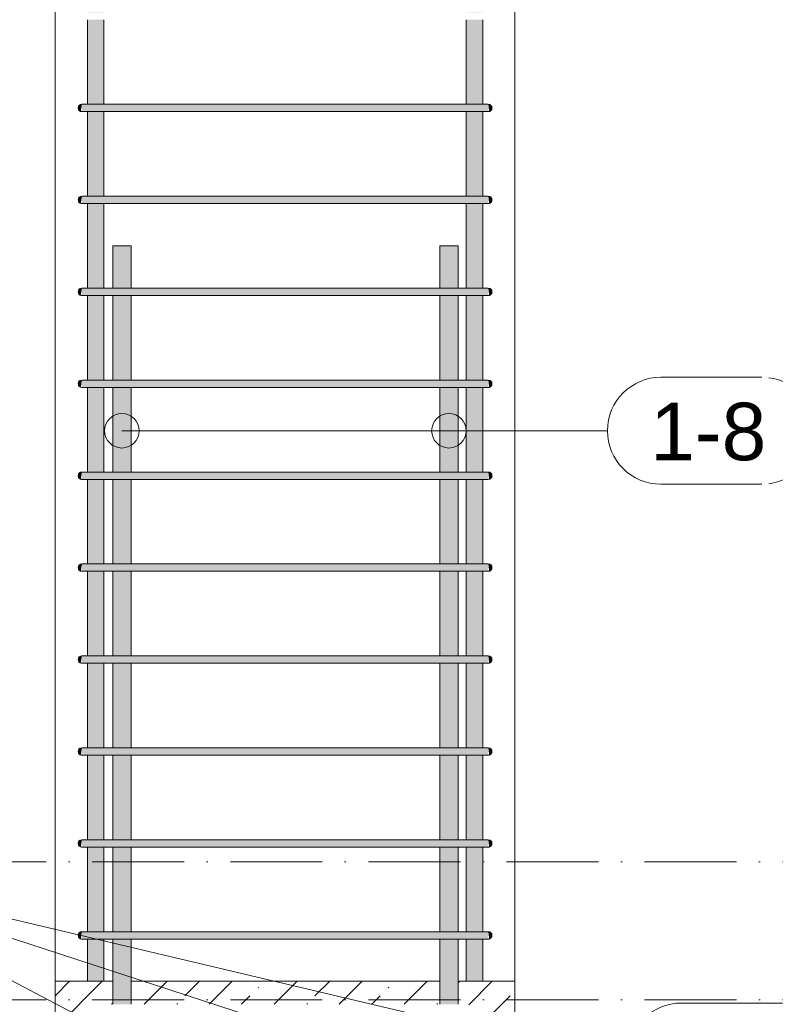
# Model space of a CAD drawing. Header units: millimetres. Extents: x 4307 to 42792, y 1610 to 10025.
# Tile 189 of 256: x 27038 to 27860, y 5845 to 6916. Entities that reach past the tile are written whole.
import ezdxf

# ---------------------------------------------------------------- set-up
doc = ezdxf.new("R2010")
doc.units = ezdxf.units.MM
doc.linetypes.add('Čerchovaná', pattern=[150, 100, -25, 0, -25])
for name, color, linetype, lineweight in [('A-FLOR-LEVL', 51, 'Continuous', 5), ('S-BEAM', 12, 'Continuous', 9), ('S-COLS', 52, 'Continuous', 9), ('S-RBAR', 171, 'Continuous', 5), ('S-RBAR-IDEN', 171, 'Continuous', 5)]:
    doc.layers.add(name, color=color, linetype=linetype, lineweight=lineweight)
doc.styles.add('Arial_1', font='arial.ttf', dxfattribs={"height": 62.5})

# ---------------------------------------------------------------- blocks, each defined once
blk = doc.blocks.new('Popisek výztuže - _Typ_ množství_PRAVÝ-500031-V2')
at = {"layer": 'S-RBAR-IDEN'}
for p, q in [((16505.8, 5846.4), (16396.1, 5846.4)), ((16396.1, 5730), (16505.8, 5730))]:
    blk.add_line(p, q, dxfattribs=at)
for centre, start, end in [((16396.1, 5788.2), 90, 270), ((16505.8, 5788.2), 277.6434, 82.3566)]:
    blk.add_arc(centre, 58.2, start, end, dxfattribs=at)

msp = doc.modelspace()

# ---------------------------------------------------------------- hatches: boundary and pattern name
at = {"layer": 'S-BEAM', "lineweight": 5}
h = msp.add_hatch(dxfattribs=at)
h.set_pattern_fill('FP_2', color=256, style=0, pattern_type=2)
h.set_pattern_definition([(45, (27111.52, 5500.453), (-35.3553, 35.3553), []), (45, (27146.873, 5500.453), (-17.6777, 53.033), [25, -12.5, 0.8382, -11.662])])
h.paths.add_polyline_path([(27076.5, 5620), (27139.1, 5620), (27139.1, 5645), (27130.8, 5645.1), (27123.7, 5646), (27116.5, 5649), (27110.2, 5653.8), (27105.1, 5660.9), (27102.5, 5667.2), (27101.5, 5675), (27101.5, 5815), (27102.5, 5822.8), (27105.5, 5830), (27110.2, 5836.2), (27117.3, 5841.3), (27124.4, 5844.1), (27131.5, 5845), (27139.1, 5845), (27139.1, 5870), (27076.5, 5870), (27076.5, 5643.5)])
h.paths.add_polyline_path([(27576.5, 5620), (27576.5, 5870), (27514.7, 5870), (27514.7, 5845), (27521.5, 5845), (27529.2, 5844), (27537.1, 5840.5), (27542.7, 5836.2), (27547.8, 5829.1), (27550.4, 5822.8), (27551.5, 5815), (27551.5, 5675), (27550, 5666.3), (27547.4, 5660), (27542.7, 5653.8), (27535.6, 5648.7), (27529.2, 5646), (27521.5, 5645), (27514.7, 5645), (27514.7, 5620), (27575.8, 5620)])
h.paths.add_polyline_path([(27494.7, 5620), (27494.7, 5645), (27159.1, 5645), (27159.1, 5620), (27472.6, 5620)])
h.paths.add_polyline_path([(27163.1, 5655), (27494.7, 5655), (27494.7, 5679.4), (27178.3, 5679.4), (27159.1, 5660.3), (27159.1, 5655)])
h.paths.add_polyline_path([(27514.7, 5655), (27521.5, 5655), (27526.6, 5655.7), (27531.5, 5657.7), (27535.6, 5660.9), (27538.8, 5665), (27540.9, 5670.6), (27541.5, 5675), (27541.5, 5679.4), (27514.7, 5679.4), (27514.7, 5655.7)])
h.paths.add_polyline_path([(27131.5, 5655), (27137.3, 5655.9), (27139.1, 5657), (27139.1, 5679.4), (27112, 5679.4), (27111.5, 5674.8), (27112.1, 5669.8), (27114.1, 5665), (27117.9, 5660.4), (27121.5, 5657.7), (27126.3, 5655.7), (27130.8, 5655.1)])
h.paths.add_polyline_path([(27159.1, 5674.4), (27164.2, 5679.4), (27159.1, 5679.4)])
h.paths.add_polyline_path([(27111.5, 5701.4), (27115.5, 5701.4), (27139.1, 5725.1), (27139.1, 5835), (27131.5, 5835), (27126.3, 5834.3), (27121.5, 5832.3), (27117.3, 5829.1), (27114.1, 5825), (27112.1, 5819.9), (27111.5, 5815), (27111.5, 5701.4)])
h.paths.add_polyline_path([(27139.1, 5701.4), (27139.1, 5711), (27129.6, 5701.4)])
h.paths.add_polyline_path([(27541.5, 5701.4), (27541.5, 5815), (27540.8, 5820.2), (27538.8, 5825), (27535.6, 5829.1), (27531.5, 5832.3), (27526.6, 5834.3), (27521.5, 5835), (27514.7, 5835), (27514.7, 5701.4), (27524.2, 5701.4)])
h.paths.add_polyline_path([(27163.1, 5701.4), (27494.7, 5701.4), (27494.7, 5835), (27159.1, 5835), (27159.1, 5701.4)])
h.paths.add_polyline_path([(27317.9, 5845), (27494.7, 5845), (27494.7, 5870), (27159.1, 5870), (27159.1, 5845), (27214.7, 5845)])
at = {"layer": 'S-RBAR'}
h = msp.add_hatch(color=7, dxfattribs=at)
h.paths.add_polyline_path([(27111.5, 5870), (27129.5, 5870), (27129.5, 5916), (27111.5, 5916), (27111.5, 5887.8)])
h.paths.add_polyline_path([(27117.8, 5924), (27129.5, 5924), (27129.5, 6016), (27111.5, 6016), (27111.5, 5924), (27114.6, 5924)])
h.paths.add_polyline_path([(27111.5, 6024), (27129.5, 6024), (27129.5, 6116), (27111.5, 6116), (27111.5, 6050.7)])
h.paths.add_polyline_path([(27111.5, 6124), (27129.5, 6124), (27129.5, 6216), (27111.5, 6216), (27111.5, 6159.3)])
h.paths.add_polyline_path([(27117.8, 6224), (27129.5, 6224), (27129.5, 6316), (27111.5, 6316), (27111.5, 6224), (27114.6, 6224)])
h.paths.add_polyline_path([(27111.5, 6324), (27129.5, 6324), (27129.5, 6416), (27111.5, 6416), (27111.5, 6376.5)])
h.paths.add_polyline_path([(27117.8, 6424), (27129.5, 6424), (27129.5, 6516), (27111.5, 6516), (27111.5, 6424), (27114.6, 6424)])
h.paths.add_polyline_path([(27117.8, 6524), (27129.5, 6524), (27129.5, 6616), (27111.5, 6616), (27111.5, 6524), (27114.6, 6524)])
h.paths.add_polyline_path([(27111.5, 6624), (27129.5, 6624), (27129.5, 6716), (27111.5, 6716), (27111.5, 6702.3)])
h.paths.add_polyline_path([(27111.5, 6724), (27129.5, 6724), (27129.5, 6816), (27111.5, 6816), (27111.5, 6810.9)])
h.paths.add_polyline_path([(27111.5, 6824), (27129.5, 6824), (27129.5, 6916), (27111.5, 6916), (27111.5, 6865.2)])
h.paths.add_polyline_path([(27129.5, 6924), (27129.5, 7016), (27111.5, 7016), (27111.5, 6924), (27125.5, 6924)])
h.paths.add_polyline_path([(27117.8, 7024), (27129.5, 7024), (27129.5, 7116), (27111.5, 7116), (27111.5, 7024), (27114.6, 7024)])
h.paths.add_polyline_path([(27111.5, 7124), (27129.5, 7124), (27129.5, 7216), (27111.5, 7216), (27111.5, 7136.7)])
h.paths.add_polyline_path([(27125.5, 7224), (27129.5, 7224), (27129.5, 7316), (27111.5, 7316), (27111.5, 7224), (27121.6, 7224)])
h.paths.add_polyline_path([(27117.8, 7324), (27129.5, 7324), (27129.5, 7416), (27111.5, 7416), (27111.5, 7324), (27114.6, 7324)])
h.paths.add_polyline_path([(27111.5, 7424), (27129.5, 7424), (27129.5, 7516), (27111.5, 7516), (27111.5, 7462.5)])
h.paths.add_polyline_path([(27111.5, 7524), (27129.5, 7524), (27129.5, 7616), (27111.5, 7616), (27111.5, 7571.1)])
h.paths.add_polyline_path([(27111.5, 7624), (27129.5, 7624), (27129.5, 7716), (27111.5, 7716), (27111.5, 7679.7)])
h.paths.add_polyline_path([(27117.8, 7724), (27129.5, 7724), (27129.5, 7816), (27111.5, 7816), (27111.5, 7724), (27114.6, 7724)])
h.paths.add_polyline_path([(27117.8, 7824), (27129.5, 7824), (27129.5, 7916), (27111.5, 7916), (27111.5, 7824), (27114.6, 7824)])
h.paths.add_polyline_path([(27111.5, 7924), (27129.5, 7924), (27129.5, 8016), (27111.5, 8016), (27111.5, 8005.5)])
h.paths.add_polyline_path([(27111.5, 8024), (27129.5, 8024), (27129.5, 8116), (27111.5, 8116), (27111.5, 8114.1)])
h.paths.add_polyline_path([(27111.5, 8124), (27129.5, 8124), (27129.5, 8216), (27111.5, 8216), (27111.5, 8168.4)])
h.paths.add_polyline_path([(27129.5, 8224), (27129.5, 8316), (27111.5, 8316), (27111.5, 8224), (27125.5, 8224)])
h.paths.add_polyline_path([(27111.5, 8324), (27129.5, 8324), (27129.5, 8416), (27111.5, 8416), (27111.5, 8331.3)])
h.paths.add_polyline_path([(27117.8, 8424), (27129.5, 8424), (27129.5, 8516), (27111.5, 8516), (27111.5, 8424), (27114.6, 8424)])
h.paths.add_polyline_path([(27117.8, 8524), (27129.5, 8524), (27129.5, 8616), (27111.5, 8616), (27111.5, 8524), (27114.6, 8524)])
h.paths.add_polyline_path([(27117.8, 8624), (27129.5, 8624), (27129.5, 8660), (27111.5, 8660), (27111.5, 8624), (27114.6, 8624)])
h = msp.add_hatch(color=7, dxfattribs=at)
h.paths.add_polyline_path([(27524.2, 5870), (27541.4, 5870), (27541.4, 5916), (27523.4, 5916), (27523.4, 5870)])
h.paths.add_polyline_path([(27527.5, 5924), (27541.4, 5924), (27541.4, 6016), (27523.4, 6016), (27523.4, 5924), (27524.2, 5924)])
h.paths.add_polyline_path([(27538.4, 6024), (27541.4, 6024), (27541.4, 6116), (27523.4, 6116), (27523.4, 6024), (27535.1, 6024)])
h.paths.add_polyline_path([(27541.4, 6124), (27541.4, 6216), (27523.4, 6216), (27523.4, 6124), (27538.4, 6124)])
h.paths.add_polyline_path([(27524.2, 6224), (27541.4, 6224), (27541.4, 6316), (27523.4, 6316), (27523.4, 6224)])
h.paths.add_polyline_path([(27538.4, 6324), (27541.4, 6324), (27541.4, 6416), (27523.4, 6416), (27523.4, 6324), (27535.1, 6324)])
h.paths.add_polyline_path([(27535.1, 6424), (27541.4, 6424), (27541.4, 6516), (27523.4, 6516), (27523.4, 6424), (27531.3, 6424)])
h.paths.add_polyline_path([(27541.4, 6524), (27541.4, 6616), (27523.4, 6616), (27523.4, 6524), (27538.4, 6524)])
h.paths.add_polyline_path([(27531.3, 6624), (27541.4, 6624), (27541.4, 6716), (27523.4, 6716), (27523.4, 6624), (27527.5, 6624)])
h.paths.add_polyline_path([(27524.2, 6724), (27541.4, 6724), (27541.4, 6816), (27523.4, 6816), (27523.4, 6724)])
h.paths.add_polyline_path([(27527.5, 6824), (27541.4, 6824), (27541.4, 6916), (27523.4, 6916), (27523.4, 6824), (27524.2, 6824)])
h.paths.add_polyline_path([(27535.1, 6924), (27541.4, 6924), (27541.4, 7016), (27523.4, 7016), (27523.4, 6924), (27531.3, 6924)])
h.paths.add_polyline_path([(27541.4, 7024), (27541.4, 7116), (27523.4, 7116), (27523.4, 7024), (27538.4, 7024)])
h.paths.add_polyline_path([(27535.1, 7124), (27541.4, 7124), (27541.4, 7216), (27523.4, 7216), (27523.4, 7124), (27531.3, 7124)])
h.paths.add_polyline_path([(27535.1, 7224), (27541.4, 7224), (27541.4, 7316), (27523.4, 7316), (27523.4, 7224), (27531.3, 7224)])
h.paths.add_polyline_path([(27538.4, 7324), (27541.4, 7324), (27541.4, 7416), (27523.4, 7416), (27523.4, 7324), (27535.1, 7324)])
h.paths.add_polyline_path([(27523.4, 7424), (27541.4, 7424), (27541.4, 7516), (27523.4, 7516), (27523.4, 7462.5)])
h.paths.add_polyline_path([(27531.3, 7524), (27541.4, 7524), (27541.4, 7616), (27523.4, 7616), (27523.4, 7524), (27527.5, 7524)])
h.paths.add_polyline_path([(27524.2, 7624), (27541.4, 7624), (27541.4, 7716), (27523.4, 7716), (27523.4, 7624)])
h.paths.add_polyline_path([(27535.1, 7724), (27541.4, 7724), (27541.4, 7816), (27523.4, 7816), (27523.4, 7724), (27531.3, 7724)])
h.paths.add_polyline_path([(27541.4, 7824), (27541.4, 7916), (27523.4, 7916), (27523.4, 7824), (27538.4, 7824)])
h.paths.add_polyline_path([(27523.4, 7924), (27541.4, 7924.1), (27541.4, 8016), (27523.4, 8016)])
h.paths.add_polyline_path([(27523.4, 8024), (27541.4, 8024), (27541.4, 8116), (27523.4, 8116), (27523.4, 8114.1)])
h.paths.add_polyline_path([(27531.3, 8124), (27541.4, 8124), (27541.4, 8216), (27523.4, 8216), (27523.4, 8124), (27527.5, 8124)])
h.paths.add_polyline_path([(27523.4, 8224), (27541.4, 8224), (27541.4, 8316), (27523.4, 8316)])
h.paths.add_polyline_path([(27538.4, 8324), (27541.4, 8324), (27541.4, 8416), (27523.4, 8416), (27523.4, 8324), (27535.1, 8324)])
h.paths.add_polyline_path([(27524.2, 8424), (27541.4, 8424), (27541.4, 8516), (27523.4, 8516), (27523.4, 8424)])
h.paths.add_polyline_path([(27527.5, 8524), (27541.4, 8524), (27541.4, 8616), (27523.4, 8616), (27523.4, 8524), (27524.2, 8524)])
h.paths.add_polyline_path([(27535.1, 8624), (27541.4, 8624), (27541.4, 8660), (27523.4, 8660), (27523.4, 8624), (27531.3, 8624)])
for points in [[(27104.4, 6816.1), (27105.5, 6824), (27103.5, 6823.5), (27102, 6822), (27101.5, 6820), (27102, 6818), (27103.5, 6816.5)], [(27114.6, 6816), (27125.5, 6816), (27125.5, 6824), (27105.5, 6824), (27105.5, 6816), (27111.5, 6816)], [(27524.2, 6816), (27527.5, 6816), (27527.5, 6824), (27125.5, 6824), (27125.5, 6816), (27317.9, 6816)], [(27543.8, 6816), (27547.5, 6816.1), (27547.5, 6824), (27527.5, 6824), (27527.5, 6816), (27541.6, 6816)], [(27548.5, 6816.1), (27549.5, 6816.5), (27550.9, 6818), (27551.5, 6820), (27550.9, 6822), (27549.5, 6823.5), (27547.5, 6824), (27548.1, 6819)], [(27104.4, 6716.1), (27105.5, 6724), (27103.5, 6723.5), (27102, 6722), (27101.5, 6720), (27102, 6718), (27103.5, 6716.5)], [(27114.6, 6716), (27125.5, 6716), (27125.5, 6724), (27105.5, 6724), (27105.5, 6716), (27111.5, 6716)], [(27125.5, 6716), (27527.5, 6716), (27527.5, 6724), (27125.5, 6724)], [(27543.8, 6716), (27547.5, 6716.1), (27547.5, 6724), (27527.5, 6724), (27527.5, 6716), (27541.6, 6716)], [(27548.5, 6716.1), (27549.5, 6716.5), (27550.9, 6718), (27551.5, 6720), (27550.9, 6722), (27549.5, 6723.5), (27547.5, 6724), (27548.1, 6719)], [(27104.4, 6616.1), (27105.5, 6624), (27103.5, 6623.5), (27102, 6622), (27101.5, 6620), (27102, 6618), (27103.5, 6616.5)], [(27111.3, 6616), (27125.5, 6616), (27125.5, 6624), (27105.5, 6624), (27105.5, 6616), (27109.1, 6616)], [(27125.5, 6616), (27527.5, 6616), (27527.5, 6624), (27125.5, 6624)], [(27527.5, 6616), (27547.5, 6616.1), (27547.5, 6624), (27527.5, 6624), (27527.5, 6620.9)], [(27548.5, 6616.1), (27549.5, 6616.5), (27550.9, 6618), (27551.5, 6620), (27550.9, 6622), (27549.5, 6623.5), (27547.5, 6624), (27548.1, 6619)], [(27104.4, 6516.1), (27105.5, 6524), (27103.5, 6523.5), (27102, 6522), (27101.5, 6520), (27102, 6518), (27103.5, 6516.5)], [(27121.6, 6516), (27125.5, 6516), (27125.5, 6524), (27105.5, 6524), (27105.5, 6516), (27121.3, 6516)], [(27125.5, 6516), (27527.5, 6516), (27527.5, 6524), (27125.5, 6524)], [(27545.9, 6516), (27547.5, 6516.1), (27547.5, 6524), (27527.5, 6524), (27527.5, 6516), (27543.8, 6516)], [(27548.5, 6516.1), (27549.5, 6516.5), (27550.9, 6518), (27551.5, 6520), (27550.9, 6522), (27549.5, 6523.5), (27547.5, 6524), (27548.1, 6519)], [(27104.4, 6416.1), (27105.5, 6424), (27103.5, 6423.5), (27102, 6422), (27101.5, 6420), (27102, 6418), (27103.5, 6416.5)], [(27111.3, 6416), (27125.5, 6416), (27125.5, 6424), (27105.5, 6424), (27105.5, 6416), (27109.1, 6416)], [(27125.5, 6416), (27527.5, 6416), (27527.5, 6424), (27125.5, 6424)], [(27545.9, 6416), (27547.5, 6416.1), (27547.5, 6424), (27527.5, 6424), (27527.5, 6416), (27543.8, 6416)], [(27548.5, 6416.1), (27549.5, 6416.5), (27550.9, 6418), (27551.5, 6420), (27550.9, 6422), (27549.5, 6423.5), (27547.5, 6424), (27548.1, 6419)], [(27104.4, 6316.1), (27105.5, 6324), (27103.5, 6323.5), (27102, 6322), (27101.5, 6320), (27102, 6318), (27103.5, 6316.5)], [(27111.3, 6316), (27125.5, 6316), (27125.5, 6324), (27105.5, 6324), (27105.5, 6316), (27109.1, 6316)], [(27125.5, 6316), (27527.5, 6316), (27527.5, 6324), (27125.5, 6324)], [(27546.6, 6316), (27547.5, 6316.1), (27547.5, 6324), (27527.5, 6324), (27527.5, 6316), (27545.9, 6316)], [(27548.5, 6316.1), (27549.5, 6316.5), (27550.9, 6318), (27551.5, 6320), (27550.9, 6322), (27549.5, 6323.5), (27547.5, 6324), (27548.1, 6319)], [(27104.4, 6216.1), (27105.5, 6224), (27103.5, 6223.5), (27102, 6222), (27101.5, 6220), (27102, 6218), (27103.5, 6216.5)], [(27114.6, 6216), (27125.5, 6216), (27125.5, 6224), (27105.5, 6224), (27105.5, 6216), (27111.5, 6216)], [(27125.5, 6216), (27527.5, 6216), (27527.5, 6224), (27125.5, 6224)], [(27543.8, 6216), (27547.5, 6216.1), (27547.5, 6224), (27527.5, 6224), (27527.5, 6216), (27541.6, 6216)], [(27548.5, 6216.1), (27549.5, 6216.5), (27550.9, 6218), (27551.5, 6220), (27550.9, 6222), (27549.5, 6223.5), (27547.5, 6224), (27548.1, 6219)], [(27104.4, 6116.1), (27105.5, 6124), (27103.5, 6123.5), (27102, 6122), (27101.5, 6120), (27102, 6118), (27103.5, 6116.5)], [(27111.3, 6116), (27125.5, 6116), (27125.5, 6124), (27105.5, 6124), (27105.5, 6116), (27109.1, 6116)], [(27125.5, 6116), (27527.5, 6116), (27527.5, 6124), (27125.5, 6124)], [(27545.9, 6116), (27547.5, 6116.1), (27547.5, 6124), (27527.5, 6124), (27527.5, 6116), (27543.8, 6116)], [(27548.5, 6116.1), (27549.5, 6116.5), (27550.9, 6118), (27551.5, 6120), (27550.9, 6122), (27549.5, 6123.5), (27547.5, 6124), (27548.1, 6119)], [(27104.4, 6016.1), (27105.5, 6024), (27103.5, 6023.5), (27102, 6022), (27101.5, 6020), (27102, 6018), (27103.5, 6016.5)], [(27111.3, 6016), (27125.5, 6016), (27125.5, 6024), (27105.5, 6024), (27105.5, 6016), (27109.1, 6016)], [(27125.5, 6016), (27527.5, 6016), (27527.5, 6024), (27125.5, 6024)], [(27546.6, 6016), (27547.5, 6016.1), (27547.5, 6024), (27527.5, 6024), (27527.5, 6016), (27545.9, 6016)], [(27548.5, 6016.1), (27549.5, 6016.5), (27550.9, 6018), (27551.5, 6020), (27550.9, 6022), (27549.2, 6023.6), (27547.5, 6024), (27548.1, 6019)], [(27104.4, 5916.1), (27105.5, 5924), (27103.5, 5923.5), (27102, 5922), (27101.5, 5920), (27102, 5918), (27103.5, 5916.5)], [(27121.6, 5916), (27125.5, 5916), (27125.5, 5924), (27105.5, 5924), (27105.5, 5916), (27121.3, 5916)], [(27524.2, 5916), (27527.5, 5916), (27527.5, 5924), (27125.5, 5924), (27125.5, 5916), (27421.1, 5916)], [(27545.9, 5916), (27547.5, 5916.1), (27547.5, 5924), (27527.5, 5924), (27527.5, 5916), (27543.8, 5916)], [(27548.5, 5916.1), (27549.5, 5916.5), (27550.9, 5918), (27551.5, 5920), (27550.9, 5922), (27549.5, 5923.5), (27547.5, 5924), (27548.1, 5919)]]:
    msp.add_hatch(color=7, dxfattribs=at).paths.add_polyline_path(points)
h = msp.add_hatch(color=7, dxfattribs=at)
h.paths.add_polyline_path([(27139.1, 4820), (27159.1, 4820), (27159.1, 4908.8), (27139.1, 4908.8), (27139.1, 4856.1)])
h.paths.add_polyline_path([(27159.1, 4916.8), (27159.1, 5007), (27139.1, 5007), (27139.1, 4916.8)])
h.paths.add_polyline_path([(27139.1, 5015), (27159.1, 5015), (27159.1, 5105.2), (27139.1, 5105.2), (27139.1, 5073.3)])
h.paths.add_polyline_path([(27159.1, 5113.2), (27159.1, 5203.3), (27139.1, 5203.3), (27139.1, 5113.2)])
h.paths.add_polyline_path([(27159.1, 5211.3), (27159.1, 5301.5), (27139.1, 5301.5), (27139.1, 5211.3)])
h.paths.add_polyline_path([(27139.1, 5309.5), (27159.1, 5309.5), (27159.1, 5399.7), (27139.1, 5399.7), (27139.1, 5399.1)])
h.paths.add_polyline_path([(27159.1, 5407.7), (27159.1, 5497.8), (27139.1, 5497.8), (27139.1, 5407.7)])
h.paths.add_polyline_path([(27139.1, 5505.8), (27159.1, 5505.8), (27159.1, 5596), (27139.1, 5596), (27139.1, 5507.7)])
h.paths.add_polyline_path([(27159.1, 5604), (27159.1, 5645), (27139.1, 5645), (27139.1, 5604)])
h.paths.add_polyline_path([(27159.1, 5655), (27159.1, 5660.3), (27153.9, 5655)])
h.paths.add_polyline_path([(27139.1, 5656.7), (27141.5, 5657.7), (27146.5, 5661.7), (27159.1, 5674.4), (27159.1, 5835), (27139.1, 5835), (27139.1, 5725.1), (27145.6, 5731.6), (27152.7, 5724.5), (27139.1, 5711), (27139.1, 5657)])
h.paths.add_polyline_path([(27159.1, 5845), (27159.1, 5916), (27139.1, 5916), (27139.1, 5845)])
h.paths.add_polyline_path([(27159.1, 5924), (27159.1, 6016), (27139.1, 6016), (27139.1, 5924)])
h.paths.add_polyline_path([(27139.1, 6024), (27159.1, 6024), (27159.1, 6116), (27139.1, 6116), (27139.1, 6050.7)])
h.paths.add_polyline_path([(27139.1, 6124), (27159.1, 6124), (27159.1, 6216), (27139.1, 6216), (27139.1, 6159.3)])
h.paths.add_polyline_path([(27139.1, 6224), (27159.1, 6224), (27159.1, 6316), (27139.1, 6316), (27139.1, 6267.9)])
h.paths.add_polyline_path([(27159.1, 6324), (27159.1, 6416), (27139.1, 6416), (27139.1, 6324)])
h.paths.add_polyline_path([(27159.1, 6424), (27159.1, 6516), (27139.1, 6516), (27139.1, 6424)])
h.paths.add_polyline_path([(27159.1, 6524), (27159.1, 6616), (27139.1, 6616), (27139.1, 6524)])
h.paths.add_polyline_path([(27159.1, 6624), (27159.1, 6670), (27139.1, 6670), (27139.1, 6624)])
h = msp.add_hatch(color=7, dxfattribs=at)
h.paths.add_polyline_path([(27139.1, 4820), (27159.1, 4820), (27159.1, 4908.8), (27139.1, 4908.8), (27139.1, 4856.1)])
h.paths.add_polyline_path([(27159.1, 4916.8), (27159.1, 5007), (27139.1, 5007), (27139.1, 4916.8)])
h.paths.add_polyline_path([(27139.1, 5015), (27159.1, 5015), (27159.1, 5105.2), (27139.1, 5105.2), (27139.1, 5073.3)])
h.paths.add_polyline_path([(27159.1, 5113.2), (27159.1, 5203.3), (27139.1, 5203.3), (27139.1, 5113.2)])
h.paths.add_polyline_path([(27159.1, 5211.3), (27159.1, 5301.5), (27139.1, 5301.5), (27139.1, 5211.3)])
h.paths.add_polyline_path([(27139.1, 5309.5), (27159.1, 5309.5), (27159.1, 5399.7), (27139.1, 5399.7), (27139.1, 5399.1)])
h.paths.add_polyline_path([(27159.1, 5407.7), (27159.1, 5497.8), (27139.1, 5497.8), (27139.1, 5407.7)])
h.paths.add_polyline_path([(27139.1, 5505.8), (27159.1, 5505.8), (27159.1, 5596), (27139.1, 5596), (27139.1, 5507.7)])
h.paths.add_polyline_path([(27159.1, 5604), (27159.1, 5645), (27139.1, 5645), (27139.1, 5604)])
h.paths.add_polyline_path([(27159.1, 5655), (27159.1, 5660.3), (27153.9, 5655)])
h.paths.add_polyline_path([(27139.1, 5656.7), (27141.5, 5657.7), (27146.5, 5661.7), (27159.1, 5674.4), (27159.1, 5835), (27139.1, 5835), (27139.1, 5725.1), (27145.6, 5731.6), (27152.7, 5724.5), (27139.1, 5711), (27139.1, 5657)])
h.paths.add_polyline_path([(27159.1, 5845), (27159.1, 5916), (27139.1, 5916), (27139.1, 5845)])
h.paths.add_polyline_path([(27159.1, 5924), (27159.1, 6016), (27139.1, 6016), (27139.1, 5924)])
h.paths.add_polyline_path([(27139.1, 6024), (27159.1, 6024), (27159.1, 6116), (27139.1, 6116), (27139.1, 6050.7)])
h.paths.add_polyline_path([(27139.1, 6124), (27159.1, 6124), (27159.1, 6216), (27139.1, 6216), (27139.1, 6159.3)])
h.paths.add_polyline_path([(27139.1, 6224), (27159.1, 6224), (27159.1, 6316), (27139.1, 6316), (27139.1, 6267.9)])
h.paths.add_polyline_path([(27159.1, 6324), (27159.1, 6416), (27139.1, 6416), (27139.1, 6324)])
h.paths.add_polyline_path([(27159.1, 6424), (27159.1, 6516), (27139.1, 6516), (27139.1, 6424)])
h.paths.add_polyline_path([(27159.1, 6524), (27159.1, 6616), (27139.1, 6616), (27139.1, 6524)])
h.paths.add_polyline_path([(27159.1, 6624), (27159.1, 6670), (27139.1, 6670), (27139.1, 6624)])
h = msp.add_hatch(color=7, dxfattribs=at)
h.paths.add_polyline_path([(27494.7, 4820), (27514.7, 4820), (27514.7, 4908.8), (27494.7, 4908.8), (27494.7, 4856.1)])
h.paths.add_polyline_path([(27514.7, 4916.8), (27514.7, 5007), (27494.7, 5007), (27494.7, 4916.8)])
h.paths.add_polyline_path([(27514.7, 5015), (27514.7, 5105.2), (27494.7, 5105.2), (27494.7, 5015)])
h.paths.add_polyline_path([(27514.7, 5113.2), (27514.7, 5203.3), (27494.7, 5203.3), (27494.7, 5113.2)])
h.paths.add_polyline_path([(27514.7, 5211.3), (27514.7, 5301.5), (27494.7, 5301.5), (27494.7, 5211.3)])
h.paths.add_polyline_path([(27494.7, 5309.5), (27514.7, 5309.5), (27514.7, 5399.7), (27494.7, 5399.7)])
h.paths.add_polyline_path([(27514.7, 5407.7), (27514.7, 5497.8), (27494.7, 5497.8), (27494.7, 5407.7)])
h.paths.add_polyline_path([(27494.7, 5505.8), (27514.7, 5505.8), (27514.7, 5596), (27494.7, 5596), (27494.7, 5507.7)])
h.paths.add_polyline_path([(27514.7, 5604), (27514.7, 5645), (27494.7, 5645), (27494.7, 5604)])
h.paths.add_polyline_path([(27498.4, 5655), (27514.7, 5655), (27514.7, 5835), (27494.7, 5835), (27494.7, 5655)])
h.paths.add_polyline_path([(27498.4, 5845), (27514.7, 5845), (27514.7, 5916), (27494.7, 5916), (27494.7, 5845)])
h.paths.add_polyline_path([(27494.7, 5924), (27514.7, 5924), (27514.7, 6016), (27494.7, 6016), (27494.7, 5942.1)])
h.paths.add_polyline_path([(27514.7, 6024), (27514.7, 6116), (27494.7, 6116), (27494.7, 6024)])
h.paths.add_polyline_path([(27514.7, 6124), (27514.7, 6216), (27494.7, 6216), (27494.7, 6124)])
h.paths.add_polyline_path([(27514.7, 6224), (27514.7, 6316), (27494.7, 6316), (27494.7, 6224)])
h.paths.add_polyline_path([(27514.7, 6324), (27514.7, 6416), (27494.7, 6416), (27494.7, 6324)])
h.paths.add_polyline_path([(27514.7, 6424), (27514.7, 6516), (27494.7, 6516), (27494.7, 6424)])
h.paths.add_polyline_path([(27494.7, 6524), (27514.7, 6524), (27514.7, 6616), (27494.7, 6616), (27494.7, 6593.7)])
h.paths.add_polyline_path([(27494.7, 6624), (27514.7, 6624), (27514.7, 6670), (27494.7, 6670)])
h = msp.add_hatch(color=7, dxfattribs=at)
h.paths.add_polyline_path([(27494.7, 4820), (27514.7, 4820), (27514.7, 4908.8), (27494.7, 4908.8), (27494.7, 4856.1)])
h.paths.add_polyline_path([(27514.7, 4916.8), (27514.7, 5007), (27494.7, 5007), (27494.7, 4916.8)])
h.paths.add_polyline_path([(27514.7, 5015), (27514.7, 5105.2), (27494.7, 5105.2), (27494.7, 5015)])
h.paths.add_polyline_path([(27514.7, 5113.2), (27514.7, 5203.3), (27494.7, 5203.3), (27494.7, 5113.2)])
h.paths.add_polyline_path([(27514.7, 5211.3), (27514.7, 5301.5), (27494.7, 5301.5), (27494.7, 5211.3)])
h.paths.add_polyline_path([(27494.7, 5309.5), (27514.7, 5309.5), (27514.7, 5399.7), (27494.7, 5399.7)])
h.paths.add_polyline_path([(27514.7, 5407.7), (27514.7, 5497.8), (27494.7, 5497.8), (27494.7, 5407.7)])
h.paths.add_polyline_path([(27494.7, 5505.8), (27514.7, 5505.8), (27514.7, 5596), (27494.7, 5596), (27494.7, 5507.7)])
h.paths.add_polyline_path([(27514.7, 5604), (27514.7, 5645), (27494.7, 5645), (27494.7, 5604)])
h.paths.add_polyline_path([(27498.4, 5655), (27514.7, 5655), (27514.7, 5835), (27494.7, 5835), (27494.7, 5655)])
h.paths.add_polyline_path([(27498.4, 5845), (27514.7, 5845), (27514.7, 5916), (27494.7, 5916), (27494.7, 5845)])
h.paths.add_polyline_path([(27494.7, 5924), (27514.7, 5924), (27514.7, 6016), (27494.7, 6016), (27494.7, 5942.1)])
h.paths.add_polyline_path([(27514.7, 6024), (27514.7, 6116), (27494.7, 6116), (27494.7, 6024)])
h.paths.add_polyline_path([(27514.7, 6124), (27514.7, 6216), (27494.7, 6216), (27494.7, 6124)])
h.paths.add_polyline_path([(27514.7, 6224), (27514.7, 6316), (27494.7, 6316), (27494.7, 6224)])
h.paths.add_polyline_path([(27514.7, 6324), (27514.7, 6416), (27494.7, 6416), (27494.7, 6324)])
h.paths.add_polyline_path([(27514.7, 6424), (27514.7, 6516), (27494.7, 6516), (27494.7, 6424)])
h.paths.add_polyline_path([(27494.7, 6524), (27514.7, 6524), (27514.7, 6616), (27494.7, 6616), (27494.7, 6593.7)])
h.paths.add_polyline_path([(27494.7, 6624), (27514.7, 6624), (27514.7, 6670), (27494.7, 6670)])

# ---------------------------------------------------------------- linework, layer by layer
at = {"layer": 'A-FLOR-LEVL', "linetype": 'Čerchovaná'}
for p, q in [((26216.3, 6000), (28577, 6000)), ((26216.3, 5850), (28577, 5850))]:
    msp.add_line(p, q, dxfattribs=at)
at = {"layer": 'S-BEAM', "lineweight": 18}
for p, q in [((27111.5, 5870), (27076.5, 5870)), ((27076.5, 5870), (27076.5, 5620)), ((27139.1, 5870), (27129.5, 5870)), ((27494.7, 5870), (27159.1, 5870)), ((27523.4, 5870), (27514.7, 5870)), ((27576.5, 5870), (27541.4, 5870)), ((27576.5, 5620), (27576.5, 5870))]:
    msp.add_line(p, q, dxfattribs=at)
at = {"layer": 'S-COLS'}
for p, q in [((27076.5, 5870), (27076.5, 8670)), ((27576.5, 8670), (27576.5, 5870))]:
    msp.add_line(p, q, dxfattribs=at)
at = {"layer": 'S-RBAR'}
for p, q in [((27111.5, 6824), (27111.5, 6916)), ((27129.5, 6824), (27129.5, 6916)), ((27523.4, 6824), (27523.4, 6916)), ((27541.4, 6824), (27541.4, 6916)), ((27125.5, 6824), (27105.5, 6824)), ((27125.5, 6824), (27527.5, 6824)), ((27547.5, 6824), (27527.5, 6824)), ((27125.5, 6816), (27105.5, 6816)), ((27111.5, 6724), (27111.5, 6816)), ((27125.5, 6816), (27527.5, 6816)), ((27129.5, 6724), (27129.5, 6816)), ((27523.4, 6724), (27523.4, 6816)), ((27547.5, 6816), (27527.5, 6816)), ((27541.4, 6724), (27541.4, 6816)), ((27125.5, 6724), (27105.5, 6724)), ((27125.5, 6716), (27105.5, 6716)), ((27111.5, 6624), (27111.5, 6716)), ((27125.5, 6724), (27527.5, 6724)), ((27125.5, 6716), (27527.5, 6716)), ((27129.5, 6624), (27129.5, 6716)), ((27523.4, 6624), (27523.4, 6716)), ((27547.5, 6724), (27527.5, 6724)), ((27547.5, 6716), (27527.5, 6716)), ((27541.4, 6624), (27541.4, 6716)), ((27159.1, 6670), (27139.1, 6670)), ((27139.1, 6624), (27139.1, 6670)), ((27159.1, 6670), (27139.1, 6670)), ((27139.1, 6624), (27139.1, 6670)), ((27159.1, 6624), (27159.1, 6670)), ((27159.1, 6624), (27159.1, 6670)), ((27514.7, 6670), (27494.7, 6670)), ((27494.7, 6624), (27494.7, 6670)), ((27514.7, 6670), (27494.7, 6670)), ((27494.7, 6624), (27494.7, 6670)), ((27514.7, 6624), (27514.7, 6670)), ((27514.7, 6624), (27514.7, 6670)), ((27125.5, 6624), (27105.5, 6624)), ((27125.5, 6624), (27527.5, 6624)), ((27547.5, 6624), (27527.5, 6624)), ((27125.5, 6616), (27105.5, 6616)), ((27111.5, 6524), (27111.5, 6616)), ((27125.5, 6616), (27527.5, 6616)), ((27129.5, 6524), (27129.5, 6616)), ((27139.1, 6524), (27139.1, 6616)), ((27139.1, 6524), (27139.1, 6616)), ((27159.1, 6524), (27159.1, 6616)), ((27159.1, 6524), (27159.1, 6616)), ((27494.7, 6524), (27494.7, 6616)), ((27494.7, 6524), (27494.7, 6616)), ((27514.7, 6524), (27514.7, 6616)), ((27514.7, 6524), (27514.7, 6616)), ((27523.4, 6524), (27523.4, 6616)), ((27547.5, 6616), (27527.5, 6616)), ((27541.4, 6524), (27541.4, 6616)), ((27125.5, 6524), (27105.5, 6524)), ((27125.5, 6524), (27527.5, 6524)), ((27547.5, 6524), (27527.5, 6524)), ((27125.5, 6516), (27105.5, 6516)), ((27111.5, 6424), (27111.5, 6516)), ((27125.5, 6516), (27527.5, 6516)), ((27129.5, 6424), (27129.5, 6516)), ((27139.1, 6424), (27139.1, 6516)), ((27139.1, 6424), (27139.1, 6516)), ((27159.1, 6424), (27159.1, 6516)), ((27159.1, 6424), (27159.1, 6516)), ((27494.7, 6424), (27494.7, 6516)), ((27494.7, 6424), (27494.7, 6516)), ((27514.7, 6424), (27514.7, 6516)), ((27514.7, 6424), (27514.7, 6516)), ((27523.4, 6424), (27523.4, 6516)), ((27547.5, 6516), (27527.5, 6516)), ((27541.4, 6424), (27541.4, 6516)), ((27125.5, 6424), (27105.5, 6424)), ((27125.5, 6416), (27105.5, 6416)), ((27111.5, 6324), (27111.5, 6416)), ((27125.5, 6424), (27527.5, 6424)), ((27125.5, 6416), (27527.5, 6416)), ((27129.5, 6324), (27129.5, 6416)), ((27139.1, 6324), (27139.1, 6416)), ((27139.1, 6324), (27139.1, 6416)), ((27159.1, 6324), (27159.1, 6416)), ((27159.1, 6324), (27159.1, 6416)), ((27494.7, 6324), (27494.7, 6416)), ((27494.7, 6324), (27494.7, 6416)), ((27514.7, 6324), (27514.7, 6416)), ((27514.7, 6324), (27514.7, 6416)), ((27523.4, 6324), (27523.4, 6416)), ((27547.5, 6424), (27527.5, 6424)), ((27547.5, 6416), (27527.5, 6416)), ((27541.4, 6324), (27541.4, 6416)), ((27125.5, 6324), (27105.5, 6324)), ((27125.5, 6324), (27527.5, 6324)), ((27547.5, 6324), (27527.5, 6324)), ((27125.5, 6316), (27105.5, 6316)), ((27111.5, 6224), (27111.5, 6316)), ((27125.5, 6316), (27527.5, 6316)), ((27129.5, 6224), (27129.5, 6316)), ((27139.1, 6224), (27139.1, 6316)), ((27139.1, 6224), (27139.1, 6316)), ((27159.1, 6224), (27159.1, 6316)), ((27159.1, 6224), (27159.1, 6316)), ((27494.7, 6224), (27494.7, 6316)), ((27494.7, 6224), (27494.7, 6316)), ((27514.7, 6224), (27514.7, 6316)), ((27514.7, 6224), (27514.7, 6316)), ((27523.4, 6224), (27523.4, 6316)), ((27547.5, 6316), (27527.5, 6316)), ((27541.4, 6224), (27541.4, 6316)), ((27125.5, 6224), (27105.5, 6224)), ((27125.5, 6224), (27527.5, 6224)), ((27547.5, 6224), (27527.5, 6224)), ((27125.5, 6216), (27105.5, 6216)), ((27111.5, 6124), (27111.5, 6216)), ((27125.5, 6216), (27527.5, 6216)), ((27129.5, 6124), (27129.5, 6216)), ((27139.1, 6124), (27139.1, 6216)), ((27139.1, 6124), (27139.1, 6216)), ((27159.1, 6124), (27159.1, 6216)), ((27159.1, 6124), (27159.1, 6216)), ((27494.7, 6124), (27494.7, 6216)), ((27494.7, 6124), (27494.7, 6216)), ((27514.7, 6124), (27514.7, 6216)), ((27514.7, 6124), (27514.7, 6216)), ((27523.4, 6124), (27523.4, 6216)), ((27547.5, 6216), (27527.5, 6216)), ((27541.4, 6124), (27541.4, 6216)), ((27125.5, 6124), (27105.5, 6124)), ((27125.5, 6116), (27105.5, 6116)), ((27111.5, 6024), (27111.5, 6116)), ((27125.5, 6124), (27527.5, 6124)), ((27125.5, 6116), (27527.5, 6116)), ((27129.5, 6024), (27129.5, 6116)), ((27139.1, 6024), (27139.1, 6116)), ((27139.1, 6024), (27139.1, 6116)), ((27159.1, 6024), (27159.1, 6116)), ((27159.1, 6024), (27159.1, 6116)), ((27494.7, 6024), (27494.7, 6116)), ((27494.7, 6024), (27494.7, 6116)), ((27514.7, 6024), (27514.7, 6116)), ((27514.7, 6024), (27514.7, 6116)), ((27523.4, 6024), (27523.4, 6116)), ((27547.5, 6124), (27527.5, 6124)), ((27547.5, 6116), (27527.5, 6116)), ((27541.4, 6024), (27541.4, 6116)), ((27125.5, 6024), (27105.5, 6024)), ((27125.5, 6024), (27527.5, 6024)), ((27547.5, 6024), (27527.5, 6024)), ((27125.5, 6016), (27105.5, 6016)), ((27111.5, 5924), (27111.5, 6016)), ((27125.5, 6016), (27527.5, 6016)), ((27129.5, 5924), (27129.5, 6016)), ((27139.1, 5924), (27139.1, 6016)), ((27139.1, 5924), (27139.1, 6016)), ((27159.1, 5924), (27159.1, 6016)), ((27159.1, 5924), (27159.1, 6016)), ((27494.7, 5924), (27494.7, 6016)), ((27494.7, 5924), (27494.7, 6016)), ((27514.7, 5924), (27514.7, 6016)), ((27514.7, 5924), (27514.7, 6016)), ((27523.4, 5924), (27523.4, 6016)), ((27547.5, 6016), (27527.5, 6016)), ((27541.4, 5924), (27541.4, 6016)), ((27125.5, 5924), (27105.5, 5924)), ((27125.5, 5924), (27527.5, 5924)), ((27547.5, 5924), (27527.5, 5924)), ((27125.5, 5916), (27105.5, 5916)), ((27111.5, 5870), (27111.5, 5916)), ((27125.5, 5916), (27527.5, 5916)), ((27129.5, 5870), (27129.5, 5916)), ((27139.1, 5845), (27139.1, 5916)), ((27139.1, 5845), (27139.1, 5916)), ((27159.1, 5845), (27159.1, 5916)), ((27159.1, 5845), (27159.1, 5916)), ((27494.7, 5845), (27494.7, 5916)), ((27494.7, 5845), (27494.7, 5916)), ((27514.7, 5845), (27514.7, 5916)), ((27514.7, 5845), (27514.7, 5916)), ((27523.4, 5870), (27523.4, 5916)), ((27547.5, 5916), (27527.5, 5916)), ((27541.4, 5870), (27541.4, 5916)), ((27129.5, 5870), (27111.5, 5870)), ((27541.4, 5870), (27523.4, 5870))]:
    msp.add_line(p, q, dxfattribs=at)
for centre, start, end in [((27105.5, 6820), 90, 270), ((27105.5, 6820), 120, 150), ((27105.5, 6820), 120, 150), ((27547.5, 6820), 270, 90), ((27547.5, 6820), 30, 60), ((27105.5, 6820), 210, 240), ((27105.5, 6820), 210, 240), ((27105.5, 6820), 255, 270), ((27105.5, 6820), 255, 270), ((27547.5, 6820), 270, 285), ((27547.5, 6820), 300, 330), ((27105.5, 6720), 90, 270), ((27105.5, 6720), 120, 150), ((27105.5, 6720), 120, 150), ((27105.5, 6720), 210, 240), ((27105.5, 6720), 210, 240), ((27105.5, 6720), 255, 270), ((27105.5, 6720), 255, 270), ((27547.5, 6720), 270, 90), ((27547.5, 6720), 270, 285), ((27547.5, 6720), 30, 60), ((27547.5, 6720), 300, 330), ((27105.5, 6620), 90, 270), ((27105.5, 6620), 120, 150), ((27105.5, 6620), 120, 150), ((27547.5, 6620), 270, 90), ((27547.5, 6620), 30, 60), ((27105.5, 6620), 210, 240), ((27105.5, 6620), 210, 240), ((27105.5, 6620), 255, 270), ((27105.5, 6620), 255, 270), ((27547.5, 6620), 270, 285), ((27547.5, 6620), 300, 330), ((27105.5, 6520), 90, 270), ((27105.5, 6520), 120, 150), ((27105.5, 6520), 120, 150), ((27547.5, 6520), 270, 90), ((27547.5, 6520), 30, 60), ((27105.5, 6520), 210, 240), ((27105.5, 6520), 210, 240), ((27105.5, 6520), 255, 270), ((27105.5, 6520), 255, 270), ((27547.5, 6520), 270, 285), ((27547.5, 6520), 300, 330), ((27105.5, 6420), 90, 270), ((27105.5, 6420), 120, 150), ((27105.5, 6420), 120, 150), ((27105.5, 6420), 210, 240), ((27105.5, 6420), 210, 240), ((27105.5, 6420), 255, 270), ((27105.5, 6420), 255, 270), ((27547.5, 6420), 270, 90), ((27547.5, 6420), 270, 285), ((27547.5, 6420), 30, 60), ((27547.5, 6420), 300, 330), ((27105.5, 6320), 90, 270), ((27105.5, 6320), 120, 146.1344), ((27105.5, 6320), 120, 146.1344), ((27547.5, 6320), 270, 90), ((27547.5, 6320), 33.8656, 60), ((27105.5, 6320), 210, 240), ((27105.5, 6320), 210, 240), ((27105.5, 6320), 255, 270), ((27105.5, 6320), 255, 270), ((27547.5, 6320), 270, 285), ((27547.5, 6320), 300, 330), ((27105.5, 6220), 90, 270), ((27105.5, 6220), 120, 150), ((27105.5, 6220), 120, 150), ((27547.5, 6220), 270, 90), ((27547.5, 6220), 30, 60), ((27105.5, 6220), 210, 240), ((27105.5, 6220), 210, 240), ((27105.5, 6220), 255, 270), ((27105.5, 6220), 255, 270), ((27547.5, 6220), 270, 285), ((27547.5, 6220), 300, 330), ((27105.5, 6120), 90, 270), ((27105.5, 6120), 120, 150), ((27105.5, 6120), 120, 150), ((27105.5, 6120), 210, 240), ((27105.5, 6120), 210, 240), ((27105.5, 6120), 255, 270), ((27105.5, 6120), 255, 270), ((27547.5, 6120), 270, 90), ((27547.5, 6120), 270, 285), ((27547.5, 6120), 30, 60), ((27547.5, 6120), 300, 330), ((27105.5, 6020), 90, 270), ((27105.5, 6020), 120, 150), ((27105.5, 6020), 120, 150), ((27547.5, 6020), 270, 90), ((27547.5, 6020), 30, 60), ((27105.5, 6020), 210, 240), ((27105.5, 6020), 210, 240), ((27105.5, 6020), 255, 270), ((27105.5, 6020), 255, 270), ((27547.5, 6020), 270, 285), ((27547.5, 6020), 300, 330), ((27105.5, 5920), 90, 270), ((27105.5, 5920), 120, 150), ((27105.5, 5920), 120, 150), ((27547.5, 5920), 270, 90), ((27547.5, 5920), 30, 60), ((27105.5, 5920), 210, 240), ((27105.5, 5920), 210, 240), ((27105.5, 5920), 255, 270), ((27105.5, 5920), 255, 270), ((27547.5, 5920), 270, 285), ((27547.5, 5920), 300, 330)]:
    msp.add_arc(centre, 4, start, end, dxfattribs=at)
at = {"layer": 'S-RBAR-IDEN'}
for p, q in [((27149.1, 6468.9), (27677, 6468.9)), ((27504.7, 6468.9), (27677, 6468.9)), ((27526, 5820.3), (26795, 5993.1)), ((27325.7, 5820.3), (26795, 5993.1)), ((27125.4, 5820.3), (26795, 5993.1))]:
    msp.add_line(p, q, dxfattribs=at)
for centre in [(27149.1, 6468.9), (27504.7, 6468.9)]:
    msp.add_circle(centre, 18.8, dxfattribs=at)

# ---------------------------------------------------------------- block references
for p in [(11339.1, 680.7), (11361.5, 0)]:
    msp.add_blockref('Popisek výztuže - _Typ_ množství_PRAVÝ-500031-V2', p, dxfattribs=at)

# ---------------------------------------------------------------- next in the draw order: texts
at = {"layer": 'S-RBAR-IDEN', "insert": (27723.6, 6499.3), "char_height": 62.5, "width": 152.321, "attachment_point": 1, "style": 'Arial_1', "bg_fill": 3, "box_fill_scale": 1.25, "bg_fill_color": 256, "bg_fill_true_color": 13158600, "bg_fill_transparency": 0}
msp.add_mtext('1-8', dxfattribs=at)

doc.saveas('drawing.dxf')
